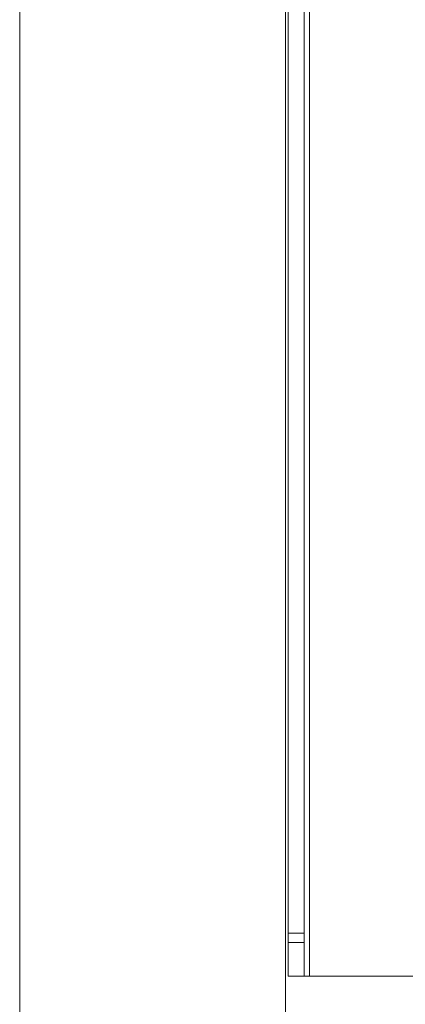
# Model space of a CAD drawing. Header units: millimetres. Extents: x 3925 to 5043, y -86 to 778.
# Tile 78 of 157: x 4325 to 4344, y 506 to 552. Entities that reach past the tile are written whole.
import ezdxf

# ---------------------------------------------------------------- set-up
doc = ezdxf.new("R2010")
doc.units = ezdxf.units.MM
doc.header["$LTSCALE"] = 46.255
doc.layers.add('140-154101-0DXF_CONTINUOUS_LINE', color=7, linetype='CONTINUOUS')

msp = doc.modelspace()

# ---------------------------------------------------------------- linework, layer by layer
at = {"layer": '140-154101-0DXF_CONTINUOUS_LINE', "color": 7, "linetype": 'Continuous', "lineweight": 0}
for p, q in [((4339.086, 561.9933), (4339.086, 507.3683)), ((4338.086, 561.6025), (4338.086, 507.3683)), ((4338.836, 507.3683), (4338.836, 561.6025)), ((4325.461, 477.1808), (4325.461, 557.5558)), ((4337.961, 557.5556), (4337.961, 477.1808)), ((4338.086, 509.3939), (4338.836, 509.3939)), ((4338.086, 508.953), (4338.836, 508.953)), ((4338.086, 507.3683), (4344.0591, 507.3683))]:
    msp.add_line(p, q, dxfattribs=at)

doc.saveas('drawing.dxf')
